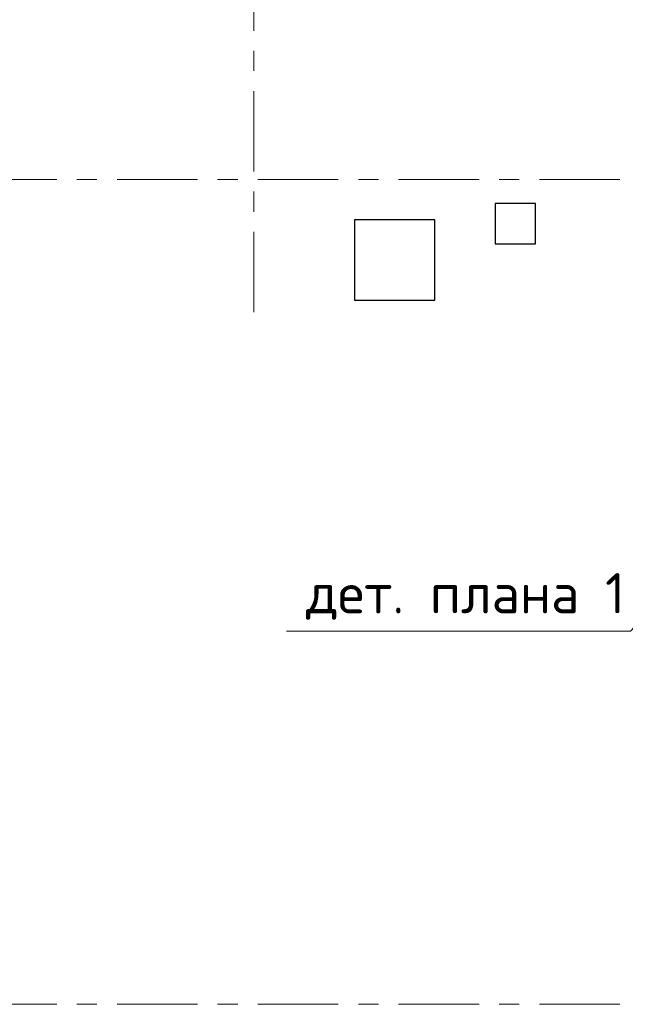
# Model space of a CAD drawing. Header units: metres. Extents: x -38 to 90, y -15 to 21.
# Tile 44 of 127: x 44.49 to 47.5, y 3.3 to 8.19. Entities that reach past the tile are written whole.
import ezdxf

# ---------------------------------------------------------------- set-up
doc = ezdxf.new("R2010")
doc.units = ezdxf.units.M
doc.linetypes.add('______11', pattern=[0.5, 0.4, -0.05, 0, -0.05])
doc.linetypes.add('______5', pattern=[1.1, 0.8, -0.1, 0.1, -0.1])
for name, color, linetype, lineweight in [('XR$2$Осевая линия (1)', 7, '______5', 13), ('XR$3$Перекрытие (1)', 7, 'Continuous', 35), ('XR$3$Текст_ общее_1', 7, 'Continuous', 13)]:
    doc.layers.add(name, color=color, linetype=linetype, lineweight=lineweight)
doc.styles.add('ISOCPEUR', font='txt')

msp = doc.modelspace()

# ---------------------------------------------------------------- linework, layer by layer
at = {"layer": 'XR$2$Осевая линия (1)', "color": 253, "linetype": '______11', "lineweight": 13, "true_color": 0xa0a0a0, "transparency": 33554687}
for p, q in [((45.65, 6.74), (45.65, 19.78)), ((-2.63, 7.4), (62.6, 7.4)), ((-2.63, 3.3), (62.6, 3.3))]:
    msp.add_line(p, q, dxfattribs=at)
at = {"layer": 'XR$3$Перекрытие (1)', "color": 7, "linetype": 'Continuous', "lineweight": 25, "transparency": 33554687}
for p, q in [((47.0502, 7.2803), (46.8502, 7.2802)), ((46.8502, 7.2802), (46.8502, 7.0802)), ((47.0502, 7.0803), (47.0502, 7.2803)), ((46.15, 7.2002), (46.15, 6.8002)), ((46.55, 7.2002), (46.15, 7.2002)), ((46.55, 6.8002), (46.55, 7.2002)), ((46.8502, 7.0802), (47.0502, 7.0803)), ((46.15, 6.8002), (46.55, 6.8002))]:
    msp.add_line(p, q, dxfattribs=at)
at = {"layer": 'XR$3$Текст_ общее_1', "color": 7, "linetype": 'Continuous', "lineweight": 13, "transparency": 33554687}
msp.add_lwpolyline([(47.86, 5.5182), (47.5228, 5.1545), (45.8128, 5.1545)], dxfattribs=at)

# ---------------------------------------------------------------- texts
at = {"layer": 'XR$3$Текст_ общее_1', "color": 7, "linetype": 'Continuous', "lineweight": 13, "transparency": 33554687, "insert": (46.7028, 5.3278), "char_height": 0.2, "width": 1.695238, "attachment_point": 5, "style": 'ISOCPEUR'}
msp.add_mtext('\\A1;{\\fISOCPEUR|i0|b0;\\H0.200000;\\W1.000000;\\C7;дет. плана 1}\\P', dxfattribs=at)

doc.saveas('drawing.dxf')
